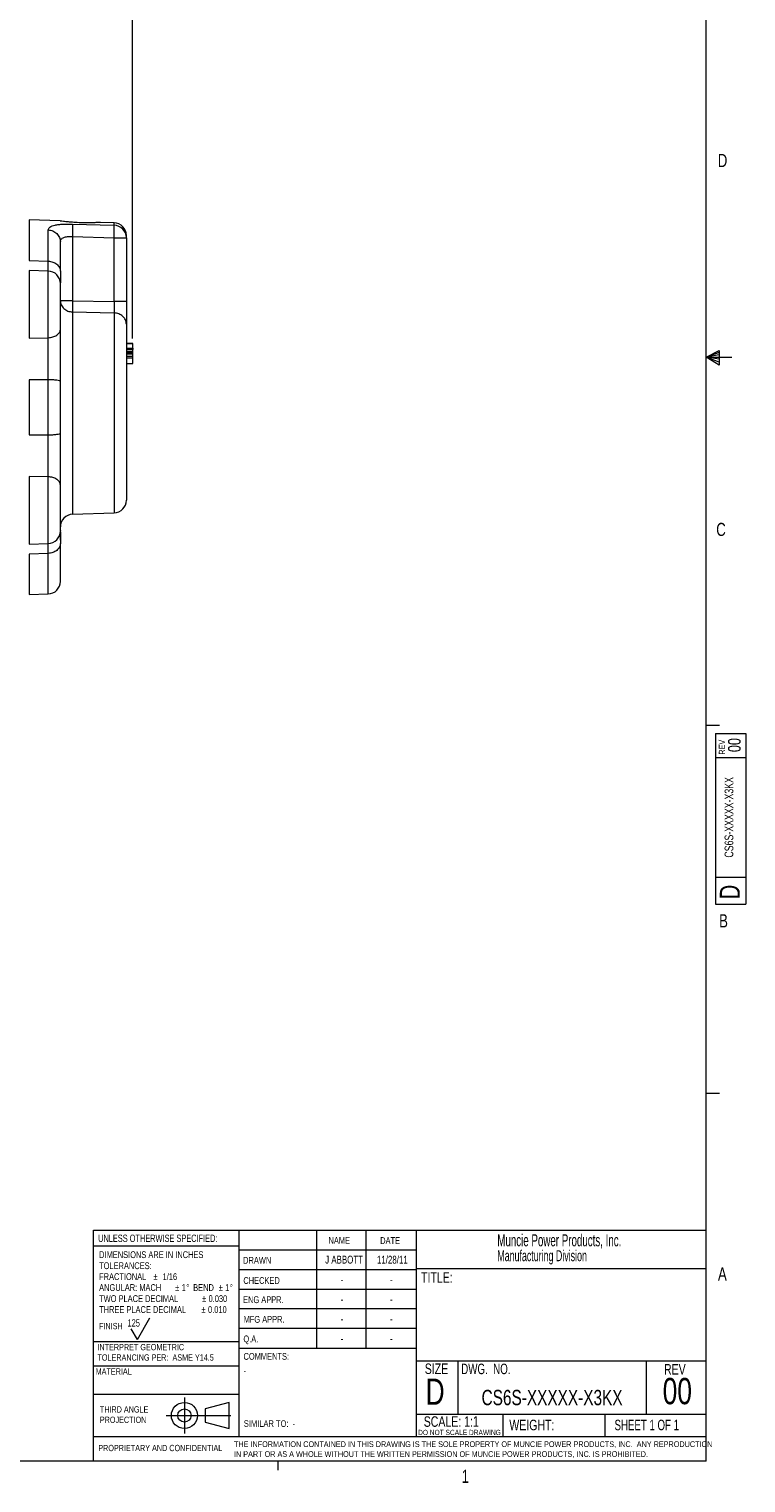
# Model space of a CAD drawing. Header units: inches. Extents: x 0.3 to 33.9, y 0.2 to 21.7.
# Tile 18 of 25: x 27.1 to 33.9, y 0.2 to 14. Entities that reach past the tile are written whole.
import ezdxf

# ---------------------------------------------------------------- set-up
doc = ezdxf.new("R2010")
doc.units = ezdxf.units.IN
doc.header["$MEASUREMENT"] = 0
doc.linetypes.add('CENTERX2', pattern=[0.8, 0.5, -0.1, 0.1, -0.1])
doc.layers.add('BORDER', color=7, linetype='Continuous', lineweight=15)
doc.layers.add('SLD-0', color=7, linetype='Continuous', lineweight=15)
doc.styles.add('SLDTEXTSTYLE0', font='TXT', dxfattribs={"width": 0.75})
doc.styles.add('SLDTEXTSTYLE1', font='TXT', dxfattribs={"width": 0.605})
doc.styles.add('SLDTEXTSTYLE2', font='TXT', dxfattribs={"width": 0.694444})
doc.styles.add('SLDTEXTSTYLE3', font='TXT', dxfattribs={"width": 0.6875})
doc.dimstyles.new('SLDDIMSTYLE0', dxfattribs={"dimtxt": 0.25, "dimasz": 0.13, "dimexe": 0, "dimexo": 0.0625, "dimgap": 0.0625, "dimtad": 0, "dimtih": 1, "dimtoh": 1, "dimdec": 4, "dimrnd": 1e-09, "dimzin": 12, "dimdsep": 46, "dimtxsty": 'SLDTEXTSTYLE0', "dimsah": 1, "dimcen": 0.09, "dimadec": 0, "dimazin": 3, "dimtfac": 1, "dimtdec": 4, "dimtofl": 0, "dimtmove": 0, "dimatfit": 3, "dimfxl": 1, "dimfrac": 2, "dimtolj": 1, "dimtzin": 12, "dimarcsym": 0})

# ---------------------------------------------------------------- blocks, each defined once
blk = doc.blocks.new('Block1')
at = {"layer": 'SLD-0', "color": 1, "linetype": 'CENTERX2'}
for p, q in [((3.162, 0.867), (3.162, 0.522)), ((2.989, 0.695), (3.334, 0.695))]:
    blk.add_line(p, q, dxfattribs=at)
at = {"layer": 'SLD-0', "color": 1}
for p, q in [((3.334, 0.695), (3.604, 0.695)), ((3.589, 0.818), (3.359, 0.758)), ((3.359, 0.758), (3.359, 0.632)), ((3.589, 0.571), (3.589, 0.818)), ((3.359, 0.632), (3.589, 0.571))]:
    blk.add_line(p, q, dxfattribs=at)
for radius in [0.124, 0.0629]:
    blk.add_circle((3.162, 0.695), radius, dxfattribs=at)
blk = doc.blocks.new('SW_NOTE_0')
at = {"layer": 'SLD-0', "color": 0, "char_height": 0.06, "attachment_point": 1, "style": 'SLDTEXTSTYLE0'}
for s, insert in [('THIRD ANGLE', (0, 0.077)), ('PROJECTION', (0, -0.022))]:
    blk.add_mtext(s, dxfattribs=dict(at, insert=insert))
blk = doc.blocks.new('SW_NOTE_1')
at = {"layer": 'SLD-0', "color": 0, "char_height": 0.055, "attachment_point": 1, "style": 'SLDTEXTSTYLE0'}
for s, insert in [('THE INFORMATION CONTAINED IN THIS DRAWING IS THE SOLE PROPERTY OF MUNCIE POWER PRODUCTS, INC.  ANY REPRODUCTION', (0, 0.071)), ('IN PART OR AS A WHOLE WITHOUT THE WRITTEN PERMISSION OF MUNCIE POWER PRODUCTS, INC. IS PROHIBITED.', (0, -0.023))]:
    blk.add_mtext(s, dxfattribs=dict(at, insert=insert))
blk = doc.blocks.new('SW_NOTE_2')
at = {"layer": 'SLD-0', "color": 0, "char_height": 0.065, "attachment_point": 1, "style": 'SLDTEXTSTYLE0'}
for s, insert in [('DIMENSIONS ARE IN INCHES', (0, 0.084)), ('TOLERANCES:', (0, -0.021)), ('FRACTIONAL', (0, -0.125)), ('%%p', (0.518, -0.125)), ('1/16', (0.604, -0.125)), ('ANGULAR: MACH', (0, -0.229)), ('%%p', (0.723, -0.229)), ('1', (0.785, -0.229)), ('%%d', (0.829, -0.229)), ('BEND', (0.895, -0.229)), ('%%p', (1.137, -0.229)), ('1', (1.199, -0.229)), ('%%d', (1.243, -0.229)), ('TWO PLACE DECIMAL', (0, -0.334)), ('%%p', (0.979, -0.334)), ('0.030', (1.041, -0.334)), ('THREE PLACE DECIMAL', (0, -0.438)), ('%%p', (0.974, -0.438)), ('0.010', (1.036, -0.438))]:
    blk.add_mtext(s, dxfattribs=dict(at, insert=insert))
blk = doc.blocks.new('SW_NOTE_3')
at = {"layer": 'SLD-0', "color": 0, "char_height": 0.06, "attachment_point": 1, "style": 'SLDTEXTSTYLE0'}
for s, insert in [('INTERPRET GEOMETRIC', (0, 0.077)), ('TOLERANCING PER:  ASME Y14.5', (0, -0.022))]:
    blk.add_mtext(s, dxfattribs=dict(at, insert=insert))
blk = doc.blocks.new('SW_NOTE_4')
at = {"layer": 'SLD-0', "color": 0, "attachment_point": 1, "style": 'SLDTEXTSTYLE1'}
for s, insert, char_height in [('Muncie Power Products, Inc.', (0, 0.147), 0.11458), ('Manufacturing Division', (0, -0.005), 0.10417)]:
    blk.add_mtext(s, dxfattribs=dict(at, insert=insert, char_height=char_height))
blk = doc.blocks.new('*D21')
at = {"layer": 'SLD-0'}
for p, q in [((24.024, 12.222), (24.024, 15.924)), ((28.066, 11.091), (28.066, 15.924)), ((24.024, 15.799), (25.427, 15.799)), ((25.566, 15.836), (25.515, 15.836)), ((25.515, 15.836), (25.515, 15.439)), ((26.524, 15.836), (26.575, 15.836)), ((26.575, 15.836), (26.575, 15.439)), ((28.066, 15.799), (26.664, 15.799)), ((25.515, 15.439), (25.566, 15.439)), ((26.575, 15.439), (26.524, 15.439))]:
    blk.add_line(p, q, dxfattribs=at)
for points in [[(24.024, 15.799), (24.154, 15.779), (24.154, 15.819)], [(28.066, 15.799), (27.936, 15.819), (27.936, 15.779)]]:
    blk.add_solid(points, dxfattribs=at)
at = {"layer": 'SLD-0', "char_height": 0.25, "attachment_point": 1, "style": 'SLDTEXTSTYLE0'}
for s, insert in [('4.04', (25.62, 16.209, -0.439)), ('102.7', (25.63, 15.761, -0.439))]:
    blk.add_mtext(s, dxfattribs=dict(at, insert=insert))

msp = doc.modelspace()

# ---------------------------------------------------------------- linework, layer by layer
at = {"color": 7, "linetype": 'Continuous', "lineweight": 15}
for p, q in [((27.37747, 12.20729), (27.08103, 12.21764)), ((27.49429, 12.17788), (27.89067, 12.1663)), ((27.89067, 12.18937), (27.75925, 12.19396)), ((27.26267, 11.82493), (27.26267, 12.12225)), ((27.49429, 12.05967), (27.49429, 11.44848)), ((27.49429, 12.05967), (27.89067, 12.04795)), ((27.89067, 11.43997), (27.89067, 12.04795)), ((27.89067, 12.04795), (28.00648, 12.04795)), ((28.00648, 12.04795), (28.00648, 12.06944)), ((28.00648, 12.04795), (28.00648, 11.43997)), ((27.08103, 11.8313), (27.26267, 11.82493)), ((27.26267, 11.73137), (27.08103, 11.73771)), ((27.49429, 11.44848), (27.89067, 11.43997)), ((27.49429, 11.34169), (27.89067, 11.33278)), ((27.08103, 11.09406), (27.26267, 11.09722)), ((28.00648, 11.04294), (28.06648, 11.04294)), ((28.06648, 11.04206), (28.00648, 11.04206)), ((28.00648, 11.04176), (28.06648, 11.04176)), ((28.00648, 11.04147), (28.06648, 11.04147)), ((28.00648, 10.99887), (28.06648, 10.99887)), ((28.00648, 10.98383), (28.06648, 10.98383)), ((28.00648, 10.96659), (28.06648, 10.96659)), ((28.00648, 10.95303), (28.06648, 10.95303)), ((28.06648, 10.93976), (28.00648, 10.93976)), ((28.06648, 10.9178), (28.00648, 10.9178)), ((28.06648, 10.90144), (28.00648, 10.90144)), ((28.00648, 10.85058), (28.06648, 10.85058)), ((27.26267, 10.69792), (27.08103, 10.69662)), ((27.08103, 10.69662), (27.08103, 10.17402)), ((27.26267, 10.17272), (27.26267, 10.69792)), ((27.08103, 10.17402), (27.26267, 10.17272)), ((27.26267, 9.77342), (27.08103, 9.77658)), ((27.49429, 9.41744), (27.89067, 9.43128)), ((27.08103, 9.13293), (27.26267, 9.13928)), ((27.37848, 9.17042), (27.37848, 9.13955)), ((27.26267, 9.04571), (27.08103, 9.03934)), ((27.08103, 8.653), (27.26267, 8.65935))]:
    msp.add_line(p, q, dxfattribs=at)
at = {"color": 8, "linetype": 'Continuous', "lineweight": 15}
for p, q in [((27.08103, 12.21764), (27.08103, 11.8313)), ((27.89067, 12.1663), (27.89067, 12.18937)), ((27.08103, 11.73771), (27.08103, 11.09406)), ((27.26267, 11.09722), (27.26267, 11.73137)), ((27.49429, 11.34169), (27.49429, 9.41744)), ((27.89067, 11.33278), (27.89067, 9.43128)), ((27.08103, 9.77658), (27.08103, 9.13293)), ((27.26267, 9.13928), (27.26267, 9.77342)), ((27.08103, 9.03934), (27.08103, 8.653)), ((27.26267, 8.65935), (27.26267, 9.04571))]:
    msp.add_line(p, q, dxfattribs=at)
at = {"color": 7, "linetype": 'Continuous', "lineweight": 15}
for centre, radius, start, end in [((27.88648, 12.06944), 0.12, 0, 88), ((27.88733, 12.0472), 0.11915, 0.363953, 88.393988), ((27.25848, 11.61144), 0.12, 0, 88), ((27.88648, 9.5512), 0.12, 272, 0), ((27.49848, 9.29751), 0.12, 92, 180), ((27.25848, 9.2592), 0.12, 272, 0), ((27.25848, 8.77927), 0.12, 272, 0)]:
    msp.add_arc(centre, radius, start, end, dxfattribs=at)
for points, knots in [([(27.26267, 12.12225), (27.26579, 12.13204), (27.27198, 12.15147), (27.31539, 12.16661), (27.36222, 12.1741), (27.40313, 12.17735), (27.4476, 12.17876), (27.47879, 12.17817), (27.49429, 12.17788)], [0, 0, 0, 0, 0.25722596, 0.51004716, 0.63510548, 0.75797202, 0.87973165, 1, 1, 1, 1]), ([(27.4545, 12.19764), (27.43829, 12.19942), (27.40586, 12.20299), (27.37914, 12.20684), (27.37797, 12.207), (27.37746, 12.20707)], [0, 0, 0, 0, 0.36224622, 0.72456557, 1, 1, 1, 1]), ([(27.75924, 12.19372), (27.75931, 12.19372), (27.75949, 12.19373), (27.73664, 12.19228), (27.69616, 12.19043), (27.63988, 12.18925), (27.57384, 12.19004), (27.50845, 12.19312), (27.47122, 12.19624), (27.4545, 12.19764)], [0, 0, 0, 0, 0.09482811, 0.23832331, 0.38507298, 0.53853478, 0.69915364, 0.86496533, 1, 1, 1, 1]), ([(27.49429, 12.17788), (27.49465, 12.17405), (27.49538, 12.16641), (27.49569, 12.13842), (27.49538, 12.10165), (27.49465, 12.07367), (27.49429, 12.05967)], [0, 0, 0, 0, 0.25011364, 0.50000048, 0.74988636, 1, 1, 1, 1]), ([(27.26267, 12.12225), (27.27797, 12.1201), (27.30859, 12.11581), (27.34673, 12.08928), (27.37331, 12.05214), (27.37676, 12.02294), (27.37848, 12.00833)], [0, 0, 0, 0, 0.25000014, 0.50000034, 0.74999994, 1, 1, 1, 1]), ([(27.37848, 12.00833), (27.37993, 12.01743), (27.38207, 12.0309), (27.39641, 12.04388), (27.41036, 12.05119), (27.42757, 12.05624), (27.44745, 12.05929), (27.47004, 12.06061), (27.48612, 12.05999), (27.49429, 12.05967)], [0, 0, 0, 0, 0.26493731, 0.39221223, 0.51680954, 0.63297437, 0.75169546, 0.87378729, 1, 1, 1, 1]), ([(27.89067, 12.04795), (27.89103, 12.06157), (27.89177, 12.08968), (27.89205, 12.12453), (27.89189, 12.14687), (27.89139, 12.16041), (27.89092, 12.16423), (27.89067, 12.1663)], [0, 0, 0, 0, 0.24177142, 0.49932118, 0.7003309, 0.83791544, 1, 1, 1, 1]), ([(27.37848, 11.73109), (27.37848, 11.76985), (27.37848, 11.84739), (27.37848, 11.94067), (27.37848, 11.98578), (27.37848, 12.00833)], [0, 0, 0, 0, 0.333260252, 0.666756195, 1, 1, 1, 1]), ([(27.26267, 11.82493), (27.27797, 11.82316), (27.30859, 11.81963), (27.34673, 11.79777), (27.37331, 11.76718), (27.37676, 11.74312), (27.37848, 11.73109)], [0, 0, 0, 0, 0.25000005, 0.50000057, 0.75000057, 1, 1, 1, 1]), ([(27.37848, 11.73109), (27.37848, 11.70524), (27.37848, 11.6565), (27.37848, 11.63161), (27.37848, 11.61993)], [0, 0, 0, 0, 0.53039359, 1, 1, 1, 1]), ([(27.37848, 11.17532), (27.37848, 11.19692), (27.37848, 11.24119), (27.37848, 11.32262), (27.37848, 11.40532), (27.37848, 11.48131), (27.37848, 11.54541), (27.37848, 11.5903), (27.37848, 11.61202), (27.37848, 11.60934), (27.37848, 11.60862)], [0, 0, 0, 0, 0.13191301, 0.27034786, 0.40878272, 0.54069575, 0.67260876, 0.81104383, 0.94947861, 1, 1, 1, 1]), ([(27.37848, 11.44848), (27.3802, 11.43479), (27.38365, 11.40741), (27.41023, 11.3726), (27.44838, 11.34772), (27.47899, 11.3437), (27.49429, 11.34169)], [0, 0, 0, 0, 0.249999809, 0.499999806, 0.750000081, 1, 1, 1, 1]), ([(27.49429, 11.44848), (27.47899, 11.44848), (27.44838, 11.44848), (27.41023, 11.44848), (27.38365, 11.44848), (27.3802, 11.44848), (27.37848, 11.44848)], [0, 0, 0, 0, 0.24999993, 0.50000033, 0.7500001, 1, 1, 1, 1]), ([(27.49429, 11.44848), (27.49409, 11.4375), (27.49368, 11.41555), (27.49352, 11.38519), (27.49368, 11.35907), (27.49409, 11.34748), (27.49429, 11.34169)], [0, 0, 0, 0, 0.2500447, 0.50000024, 0.74995524, 1, 1, 1, 1]), ([(27.89067, 11.43997), (27.89093, 11.42567), (27.89136, 11.40157), (27.89145, 11.37089), (27.89124, 11.34818), (27.89086, 11.33782), (27.89067, 11.33278)], [0, 0, 0, 0, 0.32249374, 0.54318376, 0.77777711, 1, 1, 1, 1]), ([(28.00648, 11.43997), (28.00476, 11.43997), (28.00131, 11.43997), (27.97473, 11.43997), (27.93659, 11.43997), (27.90597, 11.43997), (27.89067, 11.43997)], [0, 0, 0, 0, 0.2499998, 0.50000062, 0.74999989, 1, 1, 1, 1]), ([(28.00648, 11.43997), (28.00648, 11.41787), (28.00648, 11.37366), (28.00648, 11.31266), (28.00648, 11.26011), (28.00648, 11.2371), (28.00648, 11.22558)], [0, 0, 0, 0, 0.24984467, 0.49968699, 0.74963891, 1, 1, 1, 1]), ([(28.00648, 11.22558), (28.00476, 11.23932), (28.00131, 11.26681), (27.97473, 11.30175), (27.93659, 11.32672), (27.90597, 11.33076), (27.89067, 11.33278)], [0, 0, 0, 0, 0.2499998, 0.50000045, 0.74999985, 1, 1, 1, 1]), ([(28.00648, 11.22558), (28.00648, 11.20263), (28.00648, 11.15575), (28.00648, 11.05932), (28.00648, 10.94382), (28.00648, 10.8111), (28.00648, 10.66729), (28.00648, 10.51878), (28.00648, 10.37218), (28.00648, 10.23077), (28.00648, 10.0946), (28.00648, 9.96418), (28.00648, 9.8434), (28.00648, 9.73841), (28.00648, 9.65408), (28.00648, 9.59426), (28.00648, 9.55779), (28.00648, 9.55337), (28.00648, 9.5512)], [0, 0, 0, 0, 0.05942548, 0.12141017, 0.18522662, 0.25000001, 0.31477339, 0.37858985, 0.44057453, 0.50000001, 0.55942548, 0.62141016, 0.68522661, 0.75, 0.81477339, 0.87858984, 0.94057453, 1, 1, 1, 1]), ([(27.26267, 11.09722), (27.27797, 11.09869), (27.30859, 11.10163), (27.34673, 11.11982), (27.37331, 11.14528), (27.37676, 11.16531), (27.37848, 11.17532)], [0, 0, 0, 0, 0.25000018, 0.50000083, 0.75000079, 1, 1, 1, 1]), ([(27.26267, 10.69792), (27.26272, 10.71115), (27.26283, 10.74266), (27.26294, 10.78326), (27.26301, 10.82091), (27.26306, 10.85435), (27.2631, 10.90957), (27.26306, 10.97296), (27.26292, 11.0417), (27.26276, 11.07783), (27.26267, 11.09722)], [0, 0, 0, 0, 0.09332453, 0.22229066, 0.28336836, 0.3578622, 0.45758388, 0.6774426, 0.82692519, 1, 1, 1, 1]), ([(27.37848, 10.68019), (27.37848, 10.72452), (27.37848, 10.81314), (27.37848, 10.94481), (27.37848, 11.06935), (27.37848, 11.14), (27.37848, 11.17532)], [0, 0, 0, 0, 0.25062751, 0.50100173, 0.75057764, 1, 1, 1, 1]), ([(28.06648, 10.99887), (28.06648, 11.00003), (28.06648, 11.00457), (28.06648, 11.01433), (28.06648, 11.02786), (28.06648, 11.03867), (28.06648, 11.0407), (28.06648, 11.04147)], [0, 0, 0, 0, 0.04482036, 0.17511398, 0.42442556, 0.78064412, 1, 1, 1, 1]), ([(28.06648, 10.99887), (28.06648, 10.9975), (28.06648, 10.99418), (28.06648, 10.98957), (28.06648, 10.98612), (28.06648, 10.98417), (28.06648, 10.98393), (28.06648, 10.98383)], [0, 0, 0, 0, 0.1913109, 0.4624584, 0.755434, 0.89960064, 1, 1, 1, 1]), ([(28.06648, 10.96659), (28.06648, 10.96694), (28.06648, 10.96784), (28.06648, 10.97375), (28.06648, 10.97948), (28.06648, 10.98352), (28.06648, 10.98383)], [0, 0, 0, 0, 0.23556405, 0.59219146, 0.96837156, 1, 1, 1, 1]), ([(28.06648, 10.95303), (28.06648, 10.95388), (28.06648, 10.95597), (28.06648, 10.95957), (28.06648, 10.9632), (28.06648, 10.96601), (28.06648, 10.9664), (28.06648, 10.96659)], [0, 0, 0, 0, 0.1040664, 0.25607962, 0.50744709, 0.77248085, 1, 1, 1, 1]), ([(28.06648, 10.93976), (28.06648, 10.9399), (28.06648, 10.94023), (28.06648, 10.94274), (28.06648, 10.94623), (28.06648, 10.94984), (28.06648, 10.95204), (28.06648, 10.95303)], [0, 0, 0, 0, 0.17704909, 0.43190559, 0.69291506, 0.8626961, 1, 1, 1, 1]), ([(28.06648, 10.9178), (28.06648, 10.91788), (28.06648, 10.92188), (28.06648, 10.92873), (28.06648, 10.93619), (28.06648, 10.94019), (28.06648, 10.94062), (28.06648, 10.94079)], [0, 0, 0, 0, 0.00632566, 0.31517839, 0.63444329, 0.85579843, 1, 1, 1, 1]), ([(28.06648, 10.90144), (28.06648, 10.90286), (28.06648, 10.90624), (28.06648, 10.91136), (28.06648, 10.91537), (28.06648, 10.91752), (28.06648, 10.91773), (28.06648, 10.9178)], [0, 0, 0, 0, 0.170526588, 0.405102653, 0.725017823, 0.902481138, 1, 1, 1, 1]), ([(28.06648, 10.85058), (28.06648, 10.8511), (28.06648, 10.85264), (28.06648, 10.86306), (28.06648, 10.87723), (28.06648, 10.89003), (28.06648, 10.89688), (28.06648, 10.9004), (28.06648, 10.90144)], [0, 0, 0, 0, 0.14490829, 0.42914025, 0.73748587, 0.87560601, 0.96337003, 1, 1, 1, 1]), ([(27.37848, 10.68019), (27.37676, 10.68246), (27.37331, 10.68701), (27.34673, 10.69279), (27.30859, 10.69692), (27.27797, 10.69759), (27.26267, 10.69792)], [0, 0, 0, 0, 0.24999983, 0.49999954, 0.75000001, 1, 1, 1, 1]), ([(27.37848, 10.19045), (27.37848, 10.27208), (27.37848, 10.43532), (27.37848, 10.59857), (27.37848, 10.68019)], [0, 0, 0, 0, 0.5, 1, 1, 1, 1]), ([(27.26267, 10.17272), (27.27797, 10.17306), (27.30859, 10.17372), (27.34673, 10.17785), (27.37331, 10.18363), (27.37676, 10.18818), (27.37848, 10.19045)], [0, 0, 0, 0, 0.24999999, 0.50000046, 0.75000017, 1, 1, 1, 1]), ([(27.26267, 9.77342), (27.26276, 9.79281), (27.26292, 9.82895), (27.26306, 9.89768), (27.2631, 9.96107), (27.26306, 10.0163), (27.26301, 10.04974), (27.26294, 10.08738), (27.26283, 10.12798), (27.26272, 10.15949), (27.26267, 10.17272)], [0, 0, 0, 0, 0.17307481, 0.3225574, 0.54241612, 0.6421378, 0.71663164, 0.77770934, 0.90667543, 1, 1, 1, 1]), ([(27.37848, 9.69532), (27.37848, 9.73064), (27.37848, 9.8013), (27.37848, 9.92583), (27.37848, 10.0575), (27.37848, 10.14612), (27.37848, 10.19045)], [0, 0, 0, 0, 0.24942242, 0.49899827, 0.74937248, 1, 1, 1, 1]), ([(27.37848, 9.69532), (27.37676, 9.70533), (27.37331, 9.72536), (27.34673, 9.75082), (27.30859, 9.76901), (27.27797, 9.77195), (27.26267, 9.77342)], [0, 0, 0, 0, 0.24999921, 0.49999917, 0.74999982, 1, 1, 1, 1]), ([(27.37848, 9.26202), (27.37848, 9.2613), (27.37848, 9.25862), (27.37848, 9.28034), (27.37848, 9.32523), (27.37848, 9.38934), (27.37848, 9.46533), (27.37848, 9.54802), (27.37848, 9.62946), (27.37848, 9.67372), (27.37848, 9.69532)], [0, 0, 0, 0, 0.05052139, 0.18895617, 0.32739124, 0.45930425, 0.59121728, 0.72965214, 0.86808699, 1, 1, 1, 1]), ([(27.37848, 9.13955), (27.37676, 9.12752), (27.37331, 9.10346), (27.34673, 9.07287), (27.30859, 9.05101), (27.27797, 9.04748), (27.26267, 9.04571)], [0, 0, 0, 0, 0.24999943, 0.49999943, 0.74999995, 1, 1, 1, 1]), ([(27.26267, 9.04571), (27.26276, 9.06033), (27.26292, 9.08756), (27.26306, 9.11995), (27.26307, 9.13252), (27.26308, 9.13945)], [0, 0, 0, 0, 0.34208042, 0.63753154, 1, 1, 1, 1]), ([(27.37845, 9.17042), (27.37844, 9.17957), (27.37844, 9.20434), (27.37817, 9.22563), (27.37771, 9.24153), (27.37682, 9.24405), (27.37644, 9.24512)], [0, 0, 0, 0, 0.20071648, 0.54305224, 0.8045247, 1, 1, 1, 1]), ([(27.37848, 8.77927), (27.37848, 8.78142), (27.37848, 8.7857), (27.37848, 8.82004), (27.37848, 8.87331), (27.37848, 8.94582), (27.37848, 9.03324), (27.37848, 9.10437), (27.37848, 9.13955)], [0, 0, 0, 0, 0.172754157, 0.344354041, 0.514512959, 0.679754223, 0.841651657, 1, 1, 1, 1])]:
    msp.add_open_spline(points, degree=3, knots=knots, dxfattribs=at)
at = {"color": 8, "linetype": 'Continuous', "lineweight": 15}
for points, knots in [([(27.26308, 11.73177), (27.26307, 11.73854), (27.26306, 11.75096), (27.26292, 11.78309), (27.26276, 11.81032), (27.26267, 11.82493)], [0, 0, 0, 0, 0.35673004, 0.65484051, 1, 1, 1, 1]), ([(27.37848, 9.25071), (27.37848, 9.23956), (27.37848, 9.22129), (27.37848, 9.18467), (27.37848, 9.17042)], [0, 0, 0, 0, 0.6107427, 1, 1, 1, 1])]:
    msp.add_open_spline(points, degree=3, knots=knots, dxfattribs=at)
at = {"layer": 'BORDER'}
for p, q in [((27.6942, 0.6448), (27.6942, 2.60915)), ((27.6942, 2.60915), (33.52288, 2.60915)), ((29.07565, 2.60915), (29.07565, 0.6448)), ((29.81658, 2.60915), (29.81658, 1.48415)), ((30.28511, 2.60915), (30.28511, 1.48415)), ((30.76416, 2.60915), (30.76416, 0.6448)), ((29.07565, 2.45481), (27.6942, 2.45481)), ((29.07565, 2.42165), (30.76416, 2.42165)), ((29.07565, 2.23415), (30.76416, 2.23415)), ((30.76416, 2.242), (33.52288, 2.242)), ((29.07565, 2.04665), (30.76416, 2.04665)), ((30.76416, 1.85915), (29.07565, 1.85915)), ((28.11103, 1.56667), (28.05103, 1.67059)), ((28.11103, 1.56667), (28.23103, 1.77452)), ((30.76416, 1.67165), (29.07565, 1.67165)), ((27.6942, 1.54993), (29.07565, 1.54993)), ((30.76416, 1.48415), (29.07259, 1.48415)), ((27.6942, 1.31731), (29.07565, 1.31731)), ((30.76416, 1.36466), (33.52288, 1.36466)), ((31.1597, 1.36466), (31.1597, 0.85768)), ((32.95094, 1.36466), (32.95094, 0.85768)), ((27.6942, 1.04731), (29.07565, 1.04731)), ((30.76416, 0.85768), (33.52288, 0.85768)), ((31.5873, 0.85768), (31.5873, 0.6448)), ((32.55921, 0.85768), (32.55921, 0.6448)), ((27.69114, 0.6448), (27.69114, 0.4106)), ((27.69114, 0.6448), (33.52288, 0.6448))]:
    msp.add_line(p, q, dxfattribs=at)
at = {"layer": 'SLD-0'}
for p, q in [((33.52288, 0.4106), (33.52288, 21.4106)), ((33.52288, 10.9106), (33.64687, 10.97614)), ((33.64687, 10.95768), (33.52288, 10.9106)), ((33.64687, 10.93372), (33.52288, 10.9106)), ((33.64687, 10.97614), (33.64687, 10.83733)), ((33.64687, 10.89135), (33.52288, 10.9106)), ((33.64687, 10.86464), (33.52288, 10.9106)), ((33.64687, 10.83733), (33.52288, 10.9106)), ((33.52288, 10.9106), (33.76592, 10.9106)), ((33.52288, 7.4106), (33.64788, 7.4106)), ((33.61007, 7.33155), (33.89987, 7.33155)), ((33.61007, 7.33155), (33.61007, 5.70895)), ((33.89987, 7.33155), (33.89987, 5.70895)), ((33.89987, 7.09941), (33.61007, 7.09941)), ((33.61007, 5.96501), (33.89987, 5.96501)), ((33.61007, 5.70895), (33.89987, 5.70895)), ((33.52288, 3.9106), (33.64788, 3.9106)), ((33.52288, 0.4106), (0.52288, 0.4106)), ((29.44788, 0.4106), (29.44788, 0.3258))]:
    msp.add_line(p, q, dxfattribs=at)

# ---------------------------------------------------------------- block references
at = {"color": 7, "linetype": 'Continuous'}
msp.add_blockref('Block1', (25.39646, 0.1508), dxfattribs=at)
at = {"layer": 'SLD-0'}
for name, p in [('SW_NOTE_4', (31.53501, 2.42217)), ('SW_NOTE_2', (27.74737, 2.32361)), ('SW_NOTE_3', (27.73135, 1.44904)), ('SW_NOTE_0', (27.7542, 0.85635)), ('SW_NOTE_1', (29.03006, 0.52905))]:
    msp.add_blockref(name, p, dxfattribs=at)

# ---------------------------------------------------------------- texts
at = {"color": 7, "linetype": 'Continuous', "lineweight": 0, "char_height": 0.125, "attachment_point": 1, "style": 'SLDTEXTSTYLE0'}
for s, insert in [('D', (33.6323, 12.84506)), ('C', (33.61746, 9.33603)), ('B', (33.64505, 5.61286)), ('A', (33.63405, 2.25433)), ('1', (31.19544, 0.32903))]:
    msp.add_mtext(s, dxfattribs=dict(at, insert=insert))
at = {"color": 7, "linetype": 'Continuous', "lineweight": 0, "rotation": 90, "style": 'SLDTEXTSTYLE0'}
for s, insert, char_height, attachment_point in [('REV', (33.64215, 7.13138), 0.06, 1), ('00', (33.72971, 7.22198), 0.12, 2), ('CS6S-XXXXX-X3KX', (33.69686, 6.53495), 0.0833333, 2), ('D', (33.65132, 5.75594), 0.19, 1)]:
    msp.add_mtext(s, dxfattribs=dict(at, insert=insert, char_height=char_height, attachment_point=attachment_point))
at = {"layer": 'BORDER', "style": 'SLDTEXTSTYLE0'}
for s, insert, char_height, attachment_point in [('125', (28.01793, 1.76076), 0.07, 1), ('00', (33.24733, 1.20242), 0.25, 2), ('CS6S-XXXXX-X3KX', (32.05597, 1.08917), 0.1458333, 2), ('-', (29.58809, 0.79987), 0.0625, 1), ('PROPRIETARY AND CONFIDENTIAL', (27.73944, 0.56619), 0.06, 1)]:
    msp.add_mtext(s, dxfattribs=dict(at, insert=insert, char_height=char_height, attachment_point=attachment_point))
at = {"layer": 'SLD-0'}
for s, insert, char_height, attachment_point, style in [('UNLESS OTHERWISE SPECIFIED:', (27.73776, 2.56602), 0.07, 1, 'SLDTEXTSTYLE0'), ('NAME', (29.92933, 2.54334), 0.065, 1, 'SLDTEXTSTYLE0'), ('DATE', (30.4211, 2.54161), 0.065, 1, 'SLDTEXTSTYLE0'), ('DRAWN', (29.11723, 2.35436), 0.065, 1, 'SLDTEXTSTYLE0'), ('J ABBOTT', (30.07753, 2.3655), 0.075, 2, 'SLDTEXTSTYLE0'), ('11/28/11', (30.5363, 2.36436), 0.075, 2, 'SLDTEXTSTYLE0'), ('CHECKED', (29.11936, 2.162), 0.065, 1, 'SLDTEXTSTYLE0'), ('-', (30.05737, 2.17686), 0.075, 2, 'SLDTEXTSTYLE0'), ('-', (30.52589, 2.17686), 0.075, 2, 'SLDTEXTSTYLE0'), ('TITLE:', (30.81002, 2.20751), 0.1, 1, 'SLDTEXTSTYLE0'), ('ENG APPR.', (29.11647, 1.97948), 0.065, 1, 'SLDTEXTSTYLE0'), ('-', (30.05737, 1.98936), 0.075, 2, 'SLDTEXTSTYLE0'), ('-', (30.52589, 1.98936), 0.075, 2, 'SLDTEXTSTYLE0'), ('FINISH', (27.74662, 1.72599), 0.06, 1, 'SLDTEXTSTYLE0'), ('MFG APPR.', (29.12142, 1.79226), 0.065, 1, 'SLDTEXTSTYLE0'), ('-', (30.05737, 1.80186), 0.075, 2, 'SLDTEXTSTYLE0'), ('-', (30.52589, 1.80186), 0.075, 2, 'SLDTEXTSTYLE0'), ('Q.A.', (29.11979, 1.60634), 0.065, 1, 'SLDTEXTSTYLE0'), ('-', (30.05737, 1.61436), 0.075, 2, 'SLDTEXTSTYLE0'), ('-', (30.52589, 1.61436), 0.075, 2, 'SLDTEXTSTYLE0'), ('COMMENTS:', (29.12067, 1.44042), 0.065, 1, 'SLDTEXTSTYLE0'), ('MATERIAL', (27.71414, 1.29434), 0.06, 1, 'SLDTEXTSTYLE0'), ('-', (29.12088, 1.29987), 0.0625, 1, 'SLDTEXTSTYLE0'), ('SIZE', (30.84491, 1.34), 0.1, 1, 'SLDTEXTSTYLE0'), ('DWG.  NO.', (31.19141, 1.3386), 0.1, 1, 'SLDTEXTSTYLE2'), ('REV', (33.12071, 1.33469), 0.1, 1, 'SLDTEXTSTYLE0'), ('D', (30.8528, 1.19694), 0.25, 1, 'SLDTEXTSTYLE0'), ('SCALE: 1:1', (30.83503, 0.8377), 0.1, 1, 'SLDTEXTSTYLE0'), ('SIMILAR TO:', (29.12367, 0.79987), 0.0625, 1, 'SLDTEXTSTYLE0'), ('DO NOT SCALE DRAWING', (31.17503, 0.70917), 0.05, 2, 'SLDTEXTSTYLE0'), ('WEIGHT:', (31.64911, 0.80482), 0.1, 1, 'SLDTEXTSTYLE0'), ('SHEET 1 OF 1', (32.65008, 0.80515), 0.1, 1, 'SLDTEXTSTYLE3')]:
    msp.add_mtext(s, dxfattribs=dict(at, insert=insert, char_height=char_height, attachment_point=attachment_point, style=style))

# ---------------------------------------------------------------- dimensions: what is measured, and where the dimension line sits
dim = msp.add_linear_dim(base=(28.06648, 15.79879), p1=(24.02398, 12.1717), p2=(28.06648, 11.04147), dimstyle='SLDDIMSTYLE0', dxfattribs=at)
dim.commit()
dim.dimension.update_dxf_attribs({"geometry": '*D21', "text_midpoint": (26.04523, 15.79879), "dimtype": 160})

doc.saveas('drawing.dxf')
